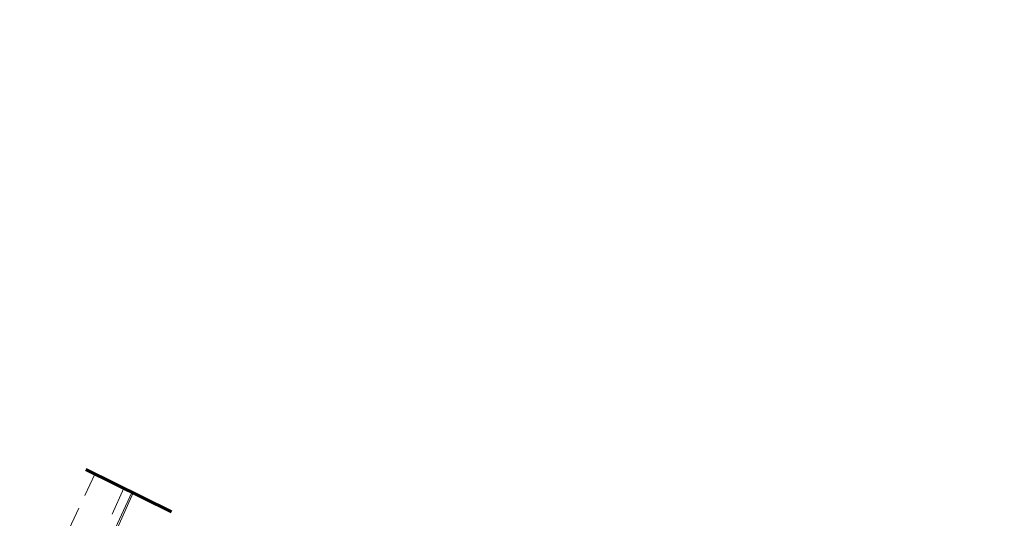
# Model space of a CAD drawing. Header units: millimetres. Extents: x -368 to -158, y 9368 to 9578.
# Tile 21 of 48: x -266 to -232, y 9500 to 9517. Entities that reach past the tile are written whole.
import ezdxf

# ---------------------------------------------------------------- set-up
doc = ezdxf.new("R2010")
doc.units = ezdxf.units.MM
doc.linetypes.add('Rakowicka 531_1 wstępna wersja$0$DGN Style 5', pattern=[7.845798, 3.362485, -4.483313])
doc.linetypes.add('Rakowicka 531_1 wstępna wersja$0$KTCR02-500', pattern=[1.5, 1, -0.5])
doc.layers.add('-- RAMKA', color=11, linetype='Continuous')
doc.layers.add('Rakowicka 531_1 wstępna wersja$0$GEPPGD', color=7, linetype='Continuous', lineweight=13, true_color=0x008000)
doc.layers.add('Rakowicka 531_1 wstępna wersja$0$KTCR02', color=250, linetype='Continuous', lineweight=0)
doc.layers.add('Rakowicka 531_1 wstępna wersja$0$SUPE_01', color=250, linetype='Continuous', lineweight=0)

# ---------------------------------------------------------------- blocks, each defined once
blk = doc.blocks.new('Rakowicka 531_1 wstępna wersja')
at = {"layer": 'Rakowicka 531_1 wstępna wersja$0$GEPPGD', "color": 250, "linetype": 'Rakowicka 531_1 wstępna wersja$0$DGN Style 5', "lineweight": 70, "flags": 128}
blk.add_lwpolyline([(7425284.958, 5549147.04), (7425252.6, 5549083.92), (7425409.418, 5549006.623), (7425423.137, 5549033.307), (7425330.222, 5549078.944), (7425348.524, 5549115.33), (7425284.958, 5549147.04)], close=True, dxfattribs=at)
at = {"layer": 'Rakowicka 531_1 wstępna wersja$0$KTCR02', "color": 250, "linetype": 'Rakowicka 531_1 wstępna wersja$0$KTCR02-500', "lineweight": 13, "flags": 128}
blk.add_lwpolyline([(7425345.039, 5549071.666), (7425343.88, 5549069.09), (7425342.82, 5549069.62), (7425344.024, 5549072.165)], dxfattribs=at)
at = {"layer": 'Rakowicka 531_1 wstępna wersja$0$SUPE_01', "color": 1, "linetype": 'Continuous', "lineweight": 13, "flags": 128}
for points in [[(7425345.327, 5549071.525), (7425343.51, 5549067.58), (7425335.992, 5549071.285)], [(7425352.696, 5549063.005), (7425343.59, 5549067.52), (7425345.374, 5549071.502)]]:
    blk.add_lwpolyline(points, dxfattribs=at)

msp = doc.modelspace()

# ---------------------------------------------------------------- block references
at = {"layer": '-- RAMKA'}
msp.add_blockref('Rakowicka 531_1 wstępna wersja', (-7425607.631, -5539570.812), dxfattribs=at)

doc.saveas('drawing.dxf')
